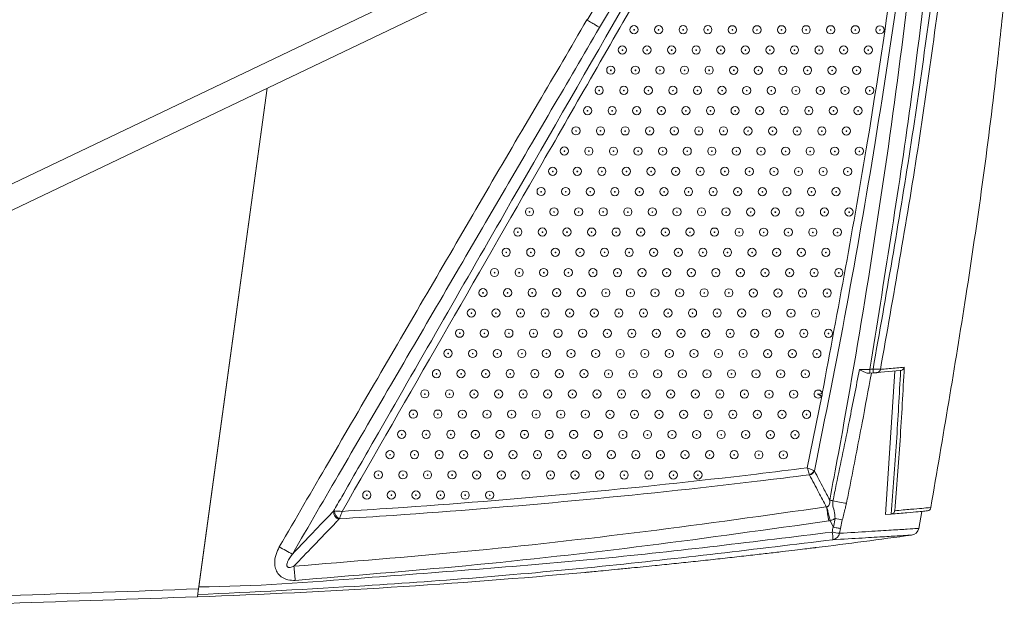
# Model space of a CAD drawing. Header units: millimetres. Extents: x 51 to 855, y 189 to 499.
# Tile 15 of 17: x 729 to 849, y 194 to 267. Entities that reach past the tile are written whole.
import ezdxf

# ---------------------------------------------------------------- set-up
doc = ezdxf.new("R2010")
doc.units = ezdxf.units.MM
doc.header["$LTSCALE"] = 3

msp = doc.modelspace()

# ---------------------------------------------------------------- linework, layer by layer
at = {"color": 7, "linetype": 'Continuous', "lineweight": 15}
for p, q in [((658.52, 213.96), (792.24, 277.91)), ((798.42, 267.3), (805.11, 278.5)), ((806.61, 277.55), (799.93, 266.39)), ((794.33, 275.69), (658.52, 210.74)), ((751, 197.88), (759.37, 258.97)), ((832.89, 224.68), (833.3, 224.71)), ((832.89, 224.19), (832.87, 224.19)), ((833.3, 224.23), (832.89, 224.19)), ((836.62, 224.52), (833.76, 224.27)), ((834.81, 206.95), (835.96, 224.46)), ((836.66, 224.52), (836.62, 224.52)), ((825.27, 212.65), (827.04, 221.39)), ((825.55, 211.78), (825.54, 211.8)), ((826.15, 212.27), (826.08, 212.31)), ((827.6, 207.89), (827.64, 207.89)), ((834.81, 206.95), (835.48, 207.01)), ((835.48, 207.01), (835.5, 207.01)), ((838.88, 205.26), (839.25, 207.32)), ((828.06, 206.23), (828.06, 206.21)), ((828.06, 206.21), (828.44, 205.44)), ((828.47, 205.41), (828.68, 206.47)), ((829.55, 206.29), (829.34, 205.25)), ((829.34, 205.25), (829.22, 204.67))]:
    msp.add_line(p, q, dxfattribs=at)
at = {"color": 7, "linetype": 'Continuous', "lineweight": 15, "flags": 128}
msp.add_lwpolyline([(759.37, 258.97), (755.83, 233.14), (751.03, 198.14)], dxfattribs=at)
at = {"color": 7, "linetype": 'Continuous', "lineweight": 15}
for centre, radius in [((804.14, 266.12), 0.5), ((804.15, 266.1), 0.0417), ((807.14, 266.12), 0.5), ((807.14, 266.1), 0.0417), ((810.14, 266.12), 0.5), ((810.14, 266.1), 0.0417), ((813.14, 266.12), 0.5), ((813.14, 266.1), 0.0417), ((816.14, 266.11), 0.5), ((816.14, 266.1), 0.0417), ((819.14, 266.11), 0.5), ((819.14, 266.09), 0.0417), ((822.14, 266.11), 0.5), ((822.14, 266.09), 0.0417), ((825.14, 266.11), 0.5), ((825.14, 266.09), 0.0417), ((828.14, 266.11), 0.5), ((828.14, 266.09), 0.0417), ((831.14, 266.11), 0.5), ((831.14, 266.09), 0.0417), ((834.14, 266.1), 0.5), ((834.14, 266.09), 0.0417), ((802.72, 263.65), 0.5), ((802.73, 263.63), 0.0417), ((805.72, 263.65), 0.5), ((805.73, 263.63), 0.0417), ((808.72, 263.65), 0.5), ((808.73, 263.63), 0.0417), ((811.72, 263.65), 0.5), ((811.73, 263.63), 0.0417), ((814.72, 263.65), 0.5), ((814.73, 263.63), 0.0417), ((817.72, 263.64), 0.5), ((817.72, 263.63), 0.0417), ((820.72, 263.64), 0.5), ((820.72, 263.62), 0.0417), ((823.72, 263.64), 0.5), ((823.72, 263.62), 0.0417), ((826.72, 263.64), 0.5), ((826.72, 263.62), 0.0417), ((829.72, 263.64), 0.5), ((829.72, 263.62), 0.0417), ((832.72, 263.64), 0.5), ((832.72, 263.62), 0.0417), ((801.3, 261.18), 0.5), ((801.31, 261.16), 0.0417), ((804.3, 261.18), 0.5), ((804.31, 261.16), 0.0417), ((807.3, 261.18), 0.5), ((807.31, 261.16), 0.0417), ((810.3, 261.18), 0.5), ((810.31, 261.16), 0.0417), ((813.3, 261.18), 0.5), ((813.31, 261.16), 0.0417), ((816.3, 261.17), 0.5), ((816.31, 261.16), 0.0417), ((819.3, 261.17), 0.5), ((819.31, 261.15), 0.0417), ((822.3, 261.17), 0.5), ((822.31, 261.15), 0.0417), ((825.3, 261.17), 0.5), ((825.31, 261.15), 0.0417), ((828.3, 261.17), 0.5), ((828.31, 261.15), 0.0417), ((831.3, 261.17), 0.5), ((831.3, 261.15), 0.0417), ((799.89, 258.71), 0.5), ((799.89, 258.7), 0.0417), ((802.89, 258.71), 0.5), ((802.89, 258.69), 0.0417), ((805.88, 258.71), 0.5), ((805.89, 258.69), 0.0417), ((808.88, 258.71), 0.5), ((808.89, 258.69), 0.0417), ((811.88, 258.71), 0.5), ((811.89, 258.69), 0.0417), ((814.88, 258.71), 0.5), ((814.89, 258.69), 0.0417), ((817.88, 258.7), 0.5), ((817.89, 258.69), 0.0417), ((820.88, 258.7), 0.5), ((820.89, 258.68), 0.0417), ((823.88, 258.7), 0.5), ((823.89, 258.68), 0.0417), ((826.88, 258.7), 0.5), ((826.89, 258.68), 0.0417), ((829.88, 258.7), 0.5), ((829.89, 258.68), 0.0417), ((832.88, 258.7), 0.5), ((832.89, 258.68), 0.0417), ((798.47, 256.24), 0.5), ((798.47, 256.23), 0.0417), ((801.47, 256.24), 0.5), ((801.47, 256.22), 0.0417), ((804.47, 256.24), 0.5), ((804.47, 256.22), 0.0417), ((807.47, 256.24), 0.5), ((807.47, 256.22), 0.0417), ((810.47, 256.24), 0.5), ((810.47, 256.22), 0.0417), ((813.47, 256.24), 0.5), ((813.47, 256.22), 0.0417), ((816.47, 256.23), 0.5), ((816.47, 256.22), 0.0417), ((819.46, 256.23), 0.5), ((819.47, 256.21), 0.0417), ((822.46, 256.23), 0.5), ((822.47, 256.21), 0.0417), ((825.46, 256.23), 0.5), ((825.47, 256.21), 0.0417), ((828.46, 256.23), 0.5), ((828.47, 256.21), 0.0417), ((831.46, 256.23), 0.5), ((831.47, 256.21), 0.0417), ((797.05, 253.78), 0.5), ((797.06, 253.76), 0.0417), ((800.05, 253.77), 0.5), ((800.05, 253.76), 0.0417), ((803.05, 253.77), 0.5), ((803.05, 253.75), 0.0417), ((806.05, 253.77), 0.5), ((806.05, 253.75), 0.0417), ((809.05, 253.77), 0.5), ((809.05, 253.75), 0.0417), ((812.05, 253.77), 0.5), ((812.05, 253.75), 0.0417), ((815.05, 253.77), 0.5), ((815.05, 253.75), 0.0417), ((818.05, 253.76), 0.5), ((818.05, 253.75), 0.0417), ((821.05, 253.76), 0.5), ((821.05, 253.74), 0.0417), ((824.05, 253.76), 0.5), ((824.05, 253.74), 0.0417), ((827.05, 253.76), 0.5), ((827.05, 253.74), 0.0417), ((830.04, 253.76), 0.5), ((830.05, 253.74), 0.0417), ((795.63, 251.31), 0.5), ((795.64, 251.29), 0.0417), ((798.63, 251.3), 0.5), ((798.64, 251.29), 0.0417), ((801.63, 251.3), 0.5), ((801.64, 251.28), 0.0417), ((804.63, 251.3), 0.5), ((804.64, 251.28), 0.0417), ((807.63, 251.3), 0.5), ((807.64, 251.28), 0.0417), ((810.63, 251.3), 0.5), ((810.64, 251.28), 0.0417), ((813.63, 251.3), 0.5), ((813.63, 251.28), 0.0417), ((816.63, 251.29), 0.5), ((816.63, 251.28), 0.0417), ((819.63, 251.29), 0.5), ((819.63, 251.27), 0.0417), ((822.63, 251.29), 0.5), ((822.63, 251.27), 0.0417), ((825.63, 251.29), 0.5), ((825.63, 251.27), 0.0417), ((828.63, 251.29), 0.5), ((828.63, 251.27), 0.0417), ((831.63, 251.29), 0.5), ((831.63, 251.27), 0.0417), ((794.21, 248.84), 0.5), ((794.22, 248.82), 0.0417), ((797.21, 248.84), 0.5), ((797.22, 248.82), 0.0417), ((800.21, 248.83), 0.5), ((800.22, 248.82), 0.0417), ((803.21, 248.83), 0.5), ((803.22, 248.81), 0.0417), ((806.21, 248.83), 0.5), ((806.22, 248.81), 0.0417), ((809.21, 248.83), 0.5), ((809.22, 248.81), 0.0417), ((812.21, 248.83), 0.5), ((812.22, 248.81), 0.0417), ((815.21, 248.83), 0.5), ((815.22, 248.81), 0.0417), ((818.21, 248.82), 0.5), ((818.22, 248.81), 0.0417), ((821.21, 248.82), 0.5), ((821.22, 248.8), 0.0417), ((824.21, 248.82), 0.5), ((824.21, 248.8), 0.0417), ((827.21, 248.82), 0.5), ((827.21, 248.8), 0.0417), ((830.21, 248.82), 0.5), ((830.21, 248.8), 0.0417), ((792.8, 246.37), 0.5), ((792.8, 246.35), 0.0417), ((795.8, 246.37), 0.5), ((795.8, 246.35), 0.0417), ((798.8, 246.36), 0.5), ((798.8, 246.35), 0.0417), ((801.79, 246.36), 0.5), ((801.8, 246.34), 0.0417), ((804.79, 246.36), 0.5), ((804.8, 246.34), 0.0417), ((807.79, 246.36), 0.5), ((807.8, 246.34), 0.0417), ((810.79, 246.36), 0.5), ((810.8, 246.34), 0.0417), ((813.79, 246.36), 0.5), ((813.8, 246.34), 0.0417), ((816.79, 246.35), 0.5), ((816.8, 246.34), 0.0417), ((819.79, 246.35), 0.5), ((819.8, 246.33), 0.0417), ((822.79, 246.35), 0.5), ((822.8, 246.33), 0.0417), ((825.79, 246.35), 0.5), ((825.8, 246.33), 0.0417), ((828.79, 246.35), 0.5), ((828.8, 246.33), 0.0417), ((791.38, 243.9), 0.5), ((791.38, 243.88), 0.0417), ((794.38, 243.9), 0.5), ((794.38, 243.88), 0.0417), ((797.38, 243.9), 0.5), ((797.38, 243.88), 0.0417), ((800.38, 243.89), 0.5), ((800.38, 243.88), 0.0417), ((803.38, 243.89), 0.5), ((803.38, 243.87), 0.0417), ((806.38, 243.89), 0.5), ((806.38, 243.87), 0.0417), ((809.38, 243.89), 0.5), ((809.38, 243.87), 0.0417), ((812.37, 243.89), 0.5), ((812.38, 243.87), 0.0417), ((815.37, 243.89), 0.5), ((815.38, 243.87), 0.0417), ((818.37, 243.88), 0.5), ((818.38, 243.87), 0.0417), ((821.37, 243.88), 0.5), ((821.38, 243.86), 0.0417), ((824.37, 243.88), 0.5), ((824.38, 243.86), 0.0417), ((827.37, 243.88), 0.5), ((827.38, 243.86), 0.0417), ((830.37, 243.88), 0.5), ((830.38, 243.86), 0.0417), ((789.96, 241.43), 0.5), ((792.96, 241.43), 0.5), ((795.96, 241.43), 0.5), ((798.96, 241.42), 0.5), ((801.96, 241.42), 0.5), ((804.96, 241.42), 0.5), ((807.96, 241.42), 0.5), ((810.96, 241.42), 0.5), ((813.96, 241.42), 0.5), ((816.96, 241.41), 0.5), ((819.96, 241.41), 0.5), ((822.96, 241.41), 0.5), ((825.95, 241.41), 0.5), ((828.95, 241.41), 0.5), ((789.97, 241.41), 0.0417), ((792.97, 241.41), 0.0417), ((795.96, 241.41), 0.0417), ((798.96, 241.41), 0.0417), ((801.96, 241.4), 0.0417), ((804.96, 241.4), 0.0417), ((807.96, 241.4), 0.0417), ((810.96, 241.4), 0.0417), ((813.96, 241.4), 0.0417), ((816.96, 241.4), 0.0417), ((819.96, 241.39), 0.0417), ((822.96, 241.39), 0.0417), ((825.96, 241.39), 0.0417), ((828.96, 241.39), 0.0417), ((788.54, 238.96), 0.5), ((791.54, 238.96), 0.5), ((794.54, 238.96), 0.5), ((797.54, 238.96), 0.5), ((800.54, 238.95), 0.5), ((803.54, 238.95), 0.5), ((806.54, 238.95), 0.5), ((809.54, 238.95), 0.5), ((812.54, 238.95), 0.5), ((815.54, 238.95), 0.5), ((818.54, 238.94), 0.5), ((821.54, 238.94), 0.5), ((824.54, 238.94), 0.5), ((827.54, 238.94), 0.5), ((788.55, 238.94), 0.0417), ((791.55, 238.94), 0.0417), ((794.55, 238.94), 0.0417), ((797.55, 238.94), 0.0417), ((800.55, 238.94), 0.0417), ((803.55, 238.93), 0.0417), ((806.55, 238.93), 0.0417), ((809.54, 238.93), 0.0417), ((812.54, 238.93), 0.0417), ((815.54, 238.93), 0.0417), ((818.54, 238.93), 0.0417), ((821.54, 238.92), 0.0417), ((824.54, 238.92), 0.0417), ((827.54, 238.92), 0.0417), ((787.12, 236.49), 0.5), ((790.12, 236.49), 0.5), ((793.12, 236.49), 0.5), ((796.12, 236.49), 0.5), ((799.12, 236.48), 0.5), ((802.12, 236.48), 0.5), ((805.12, 236.48), 0.5), ((808.12, 236.48), 0.5), ((811.12, 236.48), 0.5), ((814.12, 236.48), 0.5), ((817.12, 236.48), 0.5), ((820.12, 236.47), 0.5), ((823.12, 236.47), 0.5), ((826.12, 236.47), 0.5), ((829.12, 236.47), 0.5), ((787.13, 236.47), 0.0417), ((790.13, 236.47), 0.0417), ((793.13, 236.47), 0.0417), ((796.13, 236.47), 0.0417), ((799.13, 236.47), 0.0417), ((802.13, 236.46), 0.0417), ((805.13, 236.46), 0.0417), ((808.13, 236.46), 0.0417), ((811.13, 236.46), 0.0417), ((814.13, 236.46), 0.0417), ((817.13, 236.46), 0.0417), ((820.12, 236.45), 0.0417), ((823.12, 236.45), 0.0417), ((826.12, 236.45), 0.0417), ((829.12, 236.45), 0.0417), ((785.71, 234.02), 0.5), ((788.71, 234.02), 0.5), ((791.71, 234.02), 0.5), ((794.71, 234.02), 0.5), ((797.7, 234.02), 0.5), ((800.7, 234.01), 0.5), ((803.7, 234.01), 0.5), ((806.7, 234.01), 0.5), ((809.7, 234.01), 0.5), ((812.7, 234.01), 0.5), ((815.7, 234.01), 0.5), ((818.7, 234), 0.5), ((821.7, 234), 0.5), ((824.7, 234), 0.5), ((827.7, 234), 0.5), ((785.71, 234), 0.0417), ((788.71, 234), 0.0417), ((791.71, 234), 0.0417), ((794.71, 234), 0.0417), ((797.71, 234), 0.0417), ((800.71, 234), 0.0417), ((803.71, 233.99), 0.0417), ((806.71, 233.99), 0.0417), ((809.71, 233.99), 0.0417), ((812.71, 233.99), 0.0417), ((815.71, 233.99), 0.0417), ((818.71, 233.99), 0.0417), ((821.71, 233.98), 0.0417), ((824.71, 233.98), 0.0417), ((827.71, 233.98), 0.0417), ((784.29, 231.55), 0.5), ((787.29, 231.55), 0.5), ((790.29, 231.55), 0.5), ((793.29, 231.55), 0.5), ((796.29, 231.55), 0.5), ((799.29, 231.55), 0.5), ((802.29, 231.54), 0.5), ((805.29, 231.54), 0.5), ((808.28, 231.54), 0.5), ((811.28, 231.54), 0.5), ((814.28, 231.54), 0.5), ((817.28, 231.54), 0.5), ((820.28, 231.53), 0.5), ((823.28, 231.53), 0.5), ((826.28, 231.53), 0.5), ((784.29, 231.53), 0.0417), ((787.29, 231.53), 0.0417), ((790.29, 231.53), 0.0417), ((793.29, 231.53), 0.0417), ((796.29, 231.53), 0.0417), ((799.29, 231.53), 0.0417), ((802.29, 231.52), 0.0417), ((805.29, 231.52), 0.0417), ((808.29, 231.52), 0.0417), ((811.29, 231.52), 0.0417), ((814.29, 231.52), 0.0417), ((817.29, 231.52), 0.0417), ((820.29, 231.51), 0.0417), ((823.29, 231.51), 0.0417), ((826.29, 231.51), 0.0417), ((782.87, 229.08), 0.5), ((785.87, 229.08), 0.5), ((788.87, 229.08), 0.5), ((791.87, 229.08), 0.5), ((794.87, 229.08), 0.5), ((797.87, 229.08), 0.5), ((800.87, 229.07), 0.5), ((803.87, 229.07), 0.5), ((806.87, 229.07), 0.5), ((809.87, 229.07), 0.5), ((812.87, 229.07), 0.5), ((815.87, 229.07), 0.5), ((818.87, 229.06), 0.5), ((821.86, 229.06), 0.5), ((824.86, 229.06), 0.5), ((827.86, 229.06), 0.5), ((782.88, 229.07), 0.0417), ((785.88, 229.06), 0.0417), ((788.88, 229.06), 0.0417), ((791.87, 229.06), 0.0417), ((794.87, 229.06), 0.0417), ((797.87, 229.06), 0.0417), ((800.87, 229.06), 0.0417), ((803.87, 229.05), 0.0417), ((806.87, 229.05), 0.0417), ((809.87, 229.05), 0.0417), ((812.87, 229.05), 0.0417), ((815.87, 229.05), 0.0417), ((818.87, 229.05), 0.0417), ((821.87, 229.04), 0.0417), ((824.87, 229.04), 0.0417), ((827.87, 229.04), 0.0417), ((781.45, 226.62), 0.5), ((784.45, 226.61), 0.5), ((787.45, 226.61), 0.5), ((790.45, 226.61), 0.5), ((793.45, 226.61), 0.5), ((796.45, 226.61), 0.5), ((799.45, 226.61), 0.5), ((802.45, 226.6), 0.5), ((805.45, 226.6), 0.5), ((808.45, 226.6), 0.5), ((811.45, 226.6), 0.5), ((814.45, 226.6), 0.5), ((817.45, 226.6), 0.5), ((820.45, 226.59), 0.5), ((823.45, 226.59), 0.5), ((826.45, 226.59), 0.5), ((781.46, 226.6), 0.0417), ((784.46, 226.59), 0.0417), ((787.46, 226.59), 0.0417), ((790.46, 226.59), 0.0417), ((793.46, 226.59), 0.0417), ((796.46, 226.59), 0.0417), ((799.46, 226.59), 0.0417), ((802.45, 226.58), 0.0417), ((805.45, 226.58), 0.0417), ((808.45, 226.58), 0.0417), ((811.45, 226.58), 0.0417), ((814.45, 226.58), 0.0417), ((817.45, 226.58), 0.0417), ((820.45, 226.57), 0.0417), ((823.45, 226.57), 0.0417), ((826.45, 226.57), 0.0417), ((780.03, 224.15), 0.5), ((780.04, 224.13), 0.0417), ((783.03, 224.14), 0.5), ((783.04, 224.13), 0.0417), ((786.03, 224.14), 0.5), ((786.04, 224.12), 0.0417), ((789.03, 224.14), 0.5), ((789.04, 224.12), 0.0417), ((792.03, 224.14), 0.5), ((792.04, 224.12), 0.0417), ((795.03, 224.14), 0.5), ((795.04, 224.12), 0.0417), ((798.03, 224.14), 0.5), ((798.04, 224.12), 0.0417), ((801.03, 224.13), 0.5), ((801.04, 224.12), 0.0417), ((804.03, 224.13), 0.5), ((804.04, 224.11), 0.0417), ((807.03, 224.13), 0.5), ((807.04, 224.11), 0.0417), ((810.03, 224.13), 0.5), ((810.04, 224.11), 0.0417), ((813.03, 224.13), 0.5), ((813.04, 224.11), 0.0417), ((816.03, 224.13), 0.5), ((816.03, 224.11), 0.0417), ((819.03, 224.12), 0.5), ((819.03, 224.11), 0.0417), ((822.03, 224.12), 0.5), ((822.03, 224.1), 0.0417), ((825.03, 224.12), 0.5), ((825.03, 224.1), 0.0417), ((778.62, 221.68), 0.5), ((778.62, 221.66), 0.0417), ((781.62, 221.68), 0.5), ((781.62, 221.66), 0.0417), ((784.62, 221.67), 0.5), ((784.62, 221.65), 0.0417), ((787.62, 221.67), 0.5), ((787.62, 221.65), 0.0417), ((790.61, 221.67), 0.5), ((790.62, 221.65), 0.0417), ((793.61, 221.67), 0.5), ((793.62, 221.65), 0.0417), ((796.61, 221.67), 0.5), ((796.62, 221.65), 0.0417), ((799.61, 221.67), 0.5), ((799.62, 221.65), 0.0417), ((802.61, 221.66), 0.5), ((802.62, 221.64), 0.0417), ((805.61, 221.66), 0.5), ((805.62, 221.64), 0.0417), ((808.61, 221.66), 0.5), ((808.62, 221.64), 0.0417), ((811.61, 221.66), 0.5), ((811.62, 221.64), 0.0417), ((814.61, 221.66), 0.5), ((814.62, 221.64), 0.0417), ((817.61, 221.66), 0.5), ((817.62, 221.64), 0.0417), ((820.61, 221.65), 0.5), ((820.62, 221.63), 0.0417), ((823.61, 221.65), 0.5), ((823.62, 221.63), 0.0417), ((777.2, 219.21), 0.5), ((777.2, 219.19), 0.0417), ((780.2, 219.21), 0.5), ((780.2, 219.19), 0.0417), ((783.2, 219.2), 0.5), ((783.2, 219.19), 0.0417), ((786.2, 219.2), 0.5), ((786.2, 219.18), 0.0417), ((789.2, 219.2), 0.5), ((789.2, 219.18), 0.0417), ((792.2, 219.2), 0.5), ((792.2, 219.18), 0.0417), ((795.2, 219.2), 0.5), ((795.2, 219.18), 0.0417), ((798.2, 219.2), 0.5), ((798.2, 219.18), 0.0417), ((801.2, 219.19), 0.5), ((801.2, 219.18), 0.0417), ((804.19, 219.19), 0.5), ((804.2, 219.17), 0.0417), ((807.19, 219.19), 0.5), ((807.2, 219.17), 0.0417), ((810.19, 219.19), 0.5), ((810.2, 219.17), 0.0417), ((813.19, 219.19), 0.5), ((813.2, 219.17), 0.0417), ((816.19, 219.19), 0.5), ((816.2, 219.17), 0.0417), ((819.19, 219.18), 0.5), ((819.2, 219.17), 0.0417), ((822.19, 219.18), 0.5), ((822.2, 219.16), 0.0417), ((825.19, 219.18), 0.5), ((825.2, 219.16), 0.0417), ((775.78, 216.74), 0.5), ((775.79, 216.72), 0.0417), ((778.78, 216.74), 0.5), ((778.79, 216.72), 0.0417), ((781.78, 216.74), 0.5), ((781.79, 216.72), 0.0417), ((784.78, 216.73), 0.5), ((784.79, 216.71), 0.0417), ((787.78, 216.73), 0.5), ((787.78, 216.71), 0.0417), ((790.78, 216.73), 0.5), ((790.78, 216.71), 0.0417), ((793.78, 216.73), 0.5), ((793.78, 216.71), 0.0417), ((796.78, 216.73), 0.5), ((796.78, 216.71), 0.0417), ((799.78, 216.73), 0.5), ((799.78, 216.71), 0.0417), ((802.78, 216.72), 0.5), ((802.78, 216.7), 0.0417), ((805.78, 216.72), 0.5), ((805.78, 216.7), 0.0417), ((808.78, 216.72), 0.5), ((808.78, 216.7), 0.0417), ((811.78, 216.72), 0.5), ((811.78, 216.7), 0.0417), ((814.77, 216.72), 0.5), ((814.78, 216.7), 0.0417), ((817.77, 216.72), 0.5), ((817.78, 216.7), 0.0417), ((820.77, 216.71), 0.5), ((820.78, 216.69), 0.0417), ((823.77, 216.71), 0.5), ((823.78, 216.69), 0.0417), ((774.36, 214.27), 0.5), ((774.37, 214.25), 0.0417), ((777.36, 214.27), 0.5), ((777.37, 214.25), 0.0417), ((780.36, 214.27), 0.5), ((780.37, 214.25), 0.0417), ((783.36, 214.26), 0.5), ((783.37, 214.25), 0.0417), ((786.36, 214.26), 0.5), ((786.37, 214.24), 0.0417), ((789.36, 214.26), 0.5), ((789.37, 214.24), 0.0417), ((792.36, 214.26), 0.5), ((792.37, 214.24), 0.0417), ((795.36, 214.26), 0.5), ((795.37, 214.24), 0.0417), ((798.36, 214.26), 0.5), ((798.36, 214.24), 0.0417), ((801.36, 214.25), 0.5), ((801.36, 214.24), 0.0417), ((804.36, 214.25), 0.5), ((804.36, 214.23), 0.0417), ((807.36, 214.25), 0.5), ((807.36, 214.23), 0.0417), ((810.36, 214.25), 0.5), ((810.36, 214.23), 0.0417), ((813.36, 214.25), 0.5), ((813.36, 214.23), 0.0417), ((816.36, 214.25), 0.5), ((816.36, 214.23), 0.0417), ((819.36, 214.24), 0.5), ((819.36, 214.23), 0.0417), ((822.36, 214.24), 0.5), ((822.36, 214.22), 0.0417), ((772.94, 211.8), 0.5), ((772.95, 211.78), 0.0417), ((775.94, 211.8), 0.5), ((775.95, 211.78), 0.0417), ((778.94, 211.8), 0.5), ((778.95, 211.78), 0.0417), ((781.94, 211.8), 0.5), ((781.95, 211.78), 0.0417), ((784.94, 211.79), 0.5), ((784.95, 211.77), 0.0417), ((787.94, 211.79), 0.5), ((787.95, 211.77), 0.0417), ((790.94, 211.79), 0.5), ((790.95, 211.77), 0.0417), ((793.94, 211.79), 0.5), ((793.95, 211.77), 0.0417), ((796.94, 211.79), 0.5), ((796.95, 211.77), 0.0417), ((799.94, 211.79), 0.5), ((799.95, 211.77), 0.0417), ((802.94, 211.78), 0.5), ((802.95, 211.76), 0.0417), ((805.94, 211.78), 0.5), ((805.95, 211.76), 0.0417), ((808.94, 211.78), 0.5), ((808.94, 211.76), 0.0417), ((811.94, 211.78), 0.5), ((811.94, 211.76), 0.0417), ((771.53, 209.33), 0.5), ((771.53, 209.31), 0.0417), ((774.53, 209.33), 0.5), ((774.53, 209.31), 0.0417), ((777.53, 209.33), 0.5), ((777.53, 209.31), 0.0417), ((780.53, 209.33), 0.5), ((780.53, 209.31), 0.0417), ((783.53, 209.32), 0.5), ((783.53, 209.31), 0.0417), ((786.52, 209.32), 0.5), ((786.53, 209.3), 0.0417)]:
    msp.add_circle(centre, radius, dxfattribs=at)
for centre, radius, start, end in [((831.27, 224.42), 1.64, 352.0735, 9.1231), ((831.68, 224.45), 1.64, 352.1132, 9.1082), ((833.72, 224.75), 0.49, 275.4957, 350.7277), ((826.61, 221.65), 0.499, 9.1896, 328.5278), ((826.61, 221.63), 0.0417, 9.1801, 328.5179), ((826.06, 225.68), 4.08, 278.3889, 284.7979), ((825.21, 212.7), 0.953, 289.7843, 335.651), ((825.34, 212.64), 0.884, 283.4381, 335.1263), ((793.72, 201.31), 34.52, 8.1019, 10.9792), ((835.15, 242.62), 34.64, 258.1051, 258.767), ((834.57, 236.08), 28.12, 257.3364, 260.7613), ((768.36, 207.25), 0.89, 172.2313, 255.6075), ((768.69, 207.41), 1.1, 181.0658, 242.6477), ((839.87, 207.9), 0.5, 278.6391, 349.8281), ((836.73, 244.97), 39.34, 258.2, 259.495), ((721.1, 1049.31), 852.91, 277.08835, 277.87816), ((822.18, 203.79), 6.22, 0.7773, 9.5438), ((830.62, 215.55), 10.97, 257.8664, 262.6761), ((828.26, 204.85), 0.98, 278.2945, 349.5613), ((837.91, 205.45), 1, 273.538, 349.2433), ((780.71, 236.57), 38.99, 239.393, 242.066), ((731.14, 196.82), 31.73, 3.8068, 6.9458), ((721.1, 1049.31), 852.91, 272.00002, 275.18171)]:
    msp.add_arc(centre, radius, start, end, dxfattribs=at)
for points, knots in [([(767.47, 207.37), (767.81, 207.95), (769.46, 210.84), (776.43, 222.97), (792.46, 250.9), (807.18, 276.51), (816.58, 292.89)], [0, 0, 0, 0, 0.020262, 0.101308, 0.425493, 1, 1, 1, 1]), ([(817.41, 292.46), (813.46, 285.58), (805.29, 271.37), (789, 243), (776.65, 221.5), (768.52, 207.34)], [0, 0, 0, 0, 0.242358, 0.500957, 1, 1, 1, 1]), ([(839.17, 292.33), (838.4, 286.15), (836.74, 272.79), (833.69, 252.77), (830.16, 232.25), (827.48, 218.93), (826.15, 212.27)], [0, 0, 0, 0, 0.230268, 0.497641, 0.748762, 1, 1, 1, 1]), ([(827.1, 221.73), (829.02, 231.99), (832.26, 249.34), (835.81, 272.96), (837.48, 286.3), (838.25, 292.47)], [0, 0, 0, 0, 0.43687, 0.739428, 1, 1, 1, 1]), ([(828.01, 208.72), (828.37, 210.62), (830.05, 219.61), (832.8, 235.76), (836.02, 257.21), (837.75, 271.57), (838.62, 278.74)], [0, 0, 0, 0, 0.081461, 0.38759, 0.69387, 1, 1, 1, 1]), ([(840.56, 278.5), (839.7, 271.31), (837.54, 253.31), (834.63, 235.42), (832.89, 224.68)], [0, 0, 0, 0, 0.399539, 1, 1, 1, 1]), ([(833.3, 224.71), (834.87, 233.64), (838.03, 251.51), (840.41, 269.5), (841.6, 278.5)], [0, 0, 0, 0, 0.499791, 1, 1, 1, 1]), ([(842.51, 278.4), (841.32, 269.42), (838.94, 251.45), (835.78, 233.6), (834.2, 224.67)], [0, 0, 0, 0, 0.499793, 1, 1, 1, 1]), ([(840.35, 207.81), (841.82, 216.41), (844.83, 234.05), (847.74, 254.83), (849, 267.01), (849.32, 270.07)], [0, 0, 0, 0, 0.41581, 0.853546, 1, 1, 1, 1]), ([(760.86, 203.01), (762.86, 206.45), (769.12, 217.21), (779.67, 235.27), (790.13, 253.3), (796.45, 263.95), (798.39, 267.34), (798.39, 267.34)], [0, 0, 0, 0, 0.160132, 0.501349, 0.842589, 0.999999, 1, 1, 1, 1]), ([(798.39, 267.34), (798.39, 267.33), (798.4, 267.31), (798.42, 267.3), (798.42, 267.3)], [0, 0, 0, 0, 0.579934, 1, 1, 1, 1]), ([(798.42, 267.3), (798.61, 267.19), (799, 266.96), (799.48, 266.67), (799.78, 266.48), (799.9, 266.41), (799.93, 266.39), (799.93, 266.39)], [0, 0, 0, 0, 0.270134, 0.540264, 0.810436, 0.982327, 1, 1, 1, 1]), ([(799.93, 266.39), (797.97, 263.03), (791.73, 252.37), (781.23, 234.38), (770.7, 216.31), (764.45, 205.56), (762.45, 202.12)], [0, 0, 0, 0, 0.156755, 0.498243, 0.839731, 1, 1, 1, 1]), ([(831.65, 224.65), (831.83, 224.65), (832.18, 224.66), (832.62, 224.67), (832.85, 224.67), (832.89, 224.68)], [0, 0, 0, 0, 0.45257, 0.914461, 1, 1, 1, 1]), ([(833.3, 224.71), (833.41, 224.71), (833.64, 224.7), (833.93, 224.68), (834.12, 224.68), (834.18, 224.68), (834.2, 224.67)], [0, 0, 0, 0, 0.272472, 0.547182, 0.81819, 1, 1, 1, 1]), ([(834.2, 224.67), (834.28, 224.68), (834.65, 224.71), (835.67, 224.8), (836.52, 224.88), (837.11, 224.93)], [0, 0, 0, 0, 0.0700557, 0.3502831, 1, 1, 1, 1]), ([(837.11, 224.93), (836.95, 221.95), (836.64, 216.12), (836.19, 210.28), (835.96, 207.42)], [0, 0, 0, 0, 0.510521, 1, 1, 1, 1]), ([(837.11, 224.93), (837.11, 224.93), (837.1, 224.89), (837.06, 224.79), (836.96, 224.67), (836.83, 224.56), (836.72, 224.54), (836.66, 224.52)], [0, 0, 0, 0, 0.0072857, 0.2252675, 0.4987495, 0.7489353, 1, 1, 1, 1]), ([(828.41, 208.64), (828.54, 209.3), (829.23, 212.56), (830.32, 217.89), (831.24, 222.57), (831.65, 224.65)], [0, 0, 0, 0, 0.122395, 0.611984, 1, 1, 1, 1]), ([(833.1, 224.21), (832.73, 222.19), (831.87, 217.54), (830.84, 212.25), (830.19, 208.98), (830.06, 208.33)], [0, 0, 0, 0, 0.381128, 0.876226, 1, 1, 1, 1]), ([(832.87, 224.19), (832.81, 224.19), (832.68, 224.19), (832.44, 224.26), (832.15, 224.37), (831.88, 224.51), (831.72, 224.6), (831.65, 224.64), (831.65, 224.65)], [0, 0, 0, 0, 0.175728, 0.369184, 0.580427, 0.810384, 0.993687, 1, 1, 1, 1]), ([(833.76, 224.27), (833.75, 224.27), (833.73, 224.26), (833.63, 224.25), (833.48, 224.24), (833.36, 224.23), (833.3, 224.23)], [0, 0, 0, 0, 0.179616, 0.448987, 0.724608, 1, 1, 1, 1]), ([(835.5, 207.01), (835.73, 209.94), (836.19, 215.78), (836.51, 221.61), (836.66, 224.52), (836.66, 224.52)], [0, 0, 0, 0, 0.501617, 0.999916, 1, 1, 1, 1]), ([(826.66, 221.64), (826.66, 221.64), (826.66, 221.63), (826.66, 221.62), (826.65, 221.61), (826.65, 221.61)], [0, 0, 0, 0, 0.115725, 0.600373, 1, 1, 1, 1]), ([(827.04, 221.39), (827.02, 221.4), (826.98, 221.42), (826.89, 221.47), (826.77, 221.54), (826.69, 221.58), (826.65, 221.61)], [0, 0, 0, 0, 0.250004, 0.500001, 0.749993, 1, 1, 1, 1]), ([(827.1, 221.73), (827.11, 221.67), (827.12, 221.55), (827.06, 221.44), (827.04, 221.39)], [0, 0, 0, 0, 0.499747, 1, 1, 1, 1]), ([(768.52, 207.34), (770.57, 207.47), (780.04, 208.07), (796.9, 209.45), (813.76, 211.23), (823.2, 212.4), (825.27, 212.65)], [0, 0, 0, 0, 0.107989, 0.499138, 0.890305, 1, 1, 1, 1]), ([(826.08, 212.31), (826.01, 212.34), (825.88, 212.4), (825.59, 212.52), (825.38, 212.61), (825.27, 212.65), (825.27, 212.65)], [0, 0, 0, 0, 0.33861, 0.656447, 0.993626, 1, 1, 1, 1]), ([(825.54, 211.8), (825.51, 211.88), (825.47, 212.02), (825.37, 212.32), (825.31, 212.54), (825.27, 212.65), (825.27, 212.65)], [0, 0, 0, 0, 0.338608, 0.656455, 0.993624, 1, 1, 1, 1]), ([(825.54, 211.8), (823.42, 211.54), (813.91, 210.36), (796.99, 208.57), (779.98, 207.18), (770.37, 206.57), (768.19, 206.44)], [0, 0, 0, 0, 0.111298, 0.49875, 0.886188, 1, 1, 1, 1]), ([(827.6, 207.89), (827.29, 208.49), (826.61, 209.78), (825.92, 211.08), (825.55, 211.78)], [0, 0, 0, 0, 0.4598474, 1, 1, 1, 1]), ([(826.15, 212.27), (826.52, 211.57), (827.14, 210.39), (827.76, 209.21), (828.01, 208.72)], [0, 0, 0, 0, 0.593616, 1, 1, 1, 1]), ([(762.64, 200.65), (769.57, 201.21), (783.9, 202.37), (805.56, 204.78), (820.26, 206.85), (827.6, 207.89)], [0, 0, 0, 0, 0.319105, 0.659552, 1, 1, 1, 1]), ([(827.64, 207.89), (827.67, 207.89), (827.72, 207.9), (827.8, 207.94), (827.89, 208.02), (827.98, 208.17), (828.03, 208.42), (828.02, 208.61), (828.01, 208.72)], [0, 0, 0, 0, 0.057389, 0.15019, 0.236995, 0.381681, 0.653155, 1, 1, 1, 1]), ([(828.06, 206.23), (828.01, 206.45), (827.91, 206.89), (827.77, 207.46), (827.68, 207.76), (827.65, 207.88), (827.64, 207.89)], [0, 0, 0, 0, 0.341057, 0.682109, 0.987103, 1, 1, 1, 1]), ([(828.68, 206.47), (828.64, 206.79), (828.57, 207.42), (828.39, 208.02), (828.37, 208.44), (828.4, 208.59), (828.41, 208.64)], [0, 0, 0, 0, 0.416064, 0.810563, 0.92423, 1, 1, 1, 1]), ([(830.06, 208.33), (830.01, 208.13), (829.92, 207.68), (829.73, 207.03), (829.61, 206.54), (829.55, 206.29)], [0, 0, 0, 0, 0.283968, 0.64224, 1, 1, 1, 1]), ([(762.45, 202.12), (763.18, 202.88), (764.72, 204.5), (766.4, 206.25), (767.35, 207.24), (767.47, 207.37)], [0, 0, 0, 0, 0.434634, 0.924343, 1, 1, 1, 1]), ([(767.47, 207.37), (767.49, 207.37), (767.52, 207.38), (767.57, 207.39), (767.6, 207.39)], [0, 0, 0, 0, 0.354964, 1, 1, 1, 1]), ([(768.52, 207.34), (768.52, 207.34), (768.5, 207.34), (768.35, 207.35), (768.12, 207.37), (767.82, 207.38), (767.68, 207.39), (767.6, 207.39)], [0, 0, 0, 0, 0.00601, 0.057924, 0.422512, 0.63649, 1, 1, 1, 1]), ([(768.52, 207.34), (768.52, 207.33), (768.52, 207.31), (768.46, 207.17), (768.38, 206.96), (768.27, 206.66), (768.22, 206.52), (768.19, 206.44)], [0, 0, 0, 0, 0.006005, 0.057889, 0.422518, 0.636481, 1, 1, 1, 1]), ([(839.92, 207.4), (839.92, 207.4), (840.01, 207.41), (839.69, 207.38), (838.91, 207.31), (837.54, 207.19), (836.17, 207.07), (835.48, 207.01)], [0, 0, 0, 0, 0.001392, 0.250237, 0.499083, 0.749542, 1, 1, 1, 1]), ([(835.96, 207.42), (835.96, 207.42), (835.95, 207.37), (835.91, 207.28), (835.81, 207.15), (835.67, 207.05), (835.56, 207.03), (835.5, 207.01)], [0, 0, 0, 0, 0.007207, 0.237223, 0.506351, 0.752747, 1, 1, 1, 1]), ([(768.14, 206.39), (768.01, 206.26), (766.96, 205.16), (765.13, 203.25), (763.42, 201.47), (762.64, 200.65)], [0, 0, 0, 0, 0.069194, 0.570773, 1, 1, 1, 1]), ([(827.89, 206.18), (820.53, 205.14), (805.81, 203.06), (784.1, 200.65), (769.74, 199.49), (762.8, 198.92)], [0, 0, 0, 0, 0.340433, 0.680878, 1, 1, 1, 1]), ([(768.19, 206.44), (768.18, 206.43), (768.16, 206.41), (768.14, 206.39), (768.14, 206.39)], [0, 0, 0, 0, 0.649559, 1, 1, 1, 1]), ([(828.06, 206.21), (828.06, 206.21), (828.01, 206.2), (827.95, 206.19), (827.89, 206.18)], [0, 0, 0, 0, 0.00035, 1, 1, 1, 1]), ([(828.68, 206.47), (828.54, 206.4), (828.34, 206.3), (828.12, 206.25), (828.06, 206.23)], [0, 0, 0, 0, 0.694651, 1, 1, 1, 1]), ([(828.32, 204.82), (828.35, 205.03), (828.39, 205.24), (828.44, 205.44), (828.44, 205.44)], [0, 0, 0, 0, 0.999902, 1, 1, 1, 1]), ([(828.44, 205.44), (828.44, 205.44), (828.45, 205.43), (828.46, 205.42), (828.46, 205.41), (828.47, 205.41)], [0, 0, 0, 0, 0.382821, 0.769254, 1, 1, 1, 1]), ([(751.03, 198.14), (751.03, 198.14), (757.8, 198.14), (774.18, 199.5), (799.98, 201.32), (818.95, 203.66), (828.32, 204.82)], [0, 0, 0, 0, 0.000001, 0.261254, 0.635337, 1, 1, 1, 1]), ([(838.01, 204.45), (837.96, 204.45), (837.87, 204.44), (836.76, 204.38), (834.84, 204.26), (832.14, 204.1), (829.65, 203.95), (828.4, 203.88)], [0, 0, 0, 0, 0.17683, 0.381633, 0.586437, 0.793219, 1, 1, 1, 1]), ([(829.34, 205.25), (829.34, 205.25), (829.32, 205.26), (829.25, 205.27), (829.07, 205.3), (828.79, 205.35), (828.57, 205.39), (828.47, 205.41)], [0, 0, 0, 0, 0.031623, 0.19474, 0.463169, 0.731585, 1, 1, 1, 1]), ([(828.4, 203.88), (819.03, 202.74), (800.03, 200.43), (774.17, 198.32), (757.7, 197.51), (750.9, 197.18)], [0, 0, 0, 0, 0.364072, 0.737537, 1, 1, 1, 1]), ([(762.8, 198.92), (762.5, 198.92), (761.96, 198.92), (761.21, 199.23), (760.68, 199.72), (760.37, 200.36), (760.25, 201.16), (760.4, 202.09), (760.71, 202.71), (760.86, 203.01)], [0, 0, 0, 0, 0.153563, 0.280647, 0.408376, 0.521838, 0.640757, 0.826198, 1, 1, 1, 1]), ([(762.45, 202.12), (762.23, 201.83), (761.98, 201.48), (761.8, 201), (761.77, 200.83), (761.79, 200.69), (761.82, 200.61), (761.86, 200.55), (761.93, 200.51), (762.04, 200.48), (762.3, 200.5), (762.49, 200.59), (762.64, 200.65)], [0, 0, 0, 0, 0.433165, 0.51222, 0.597657, 0.628935, 0.660499, 0.683881, 0.707221, 0.74344, 0.812507, 1, 1, 1, 1]), ([(826.35, 202.92), (826.35, 202.92), (826.34, 202.92), (825.87, 202.86), (825.02, 202.76), (823.81, 202.61), (822.26, 202.43), (820.44, 202.22), (818.37, 201.98), (816.14, 201.73), (813.77, 201.47), (811.37, 201.21), (808.98, 200.96), (806.39, 200.69), (804.78, 200.53), (803.85, 200.44)], [0, 0, 0, 0, 0.052688, 0.129618, 0.204303, 0.281136, 0.35617, 0.433351, 0.508913, 0.586645, 0.66257, 0.740696, 0.816629, 0.894779, 1, 1, 1, 1]), ([(803.85, 200.44), (803.28, 200.38), (802.11, 200.26), (800.65, 200.12), (799.44, 200.01), (798.6, 199.93), (798.13, 199.89), (798.13, 199.89), (798.13, 199.89)], [0, 0, 0, 0, 0.167335, 0.3389675, 0.516267, 0.6987193, 0.8758422, 1, 1, 1, 1]), ([(751, 197.88), (750.98, 197.75), (750.96, 197.63), (750.93, 197.39), (750.92, 197.29), (750.88, 197.02), (750.87, 196.92), (750.87, 196.92)], [0, 0, 0, 0, 0.25, 0.25, 0.5, 0.5, 1, 1, 1, 1]), ([(750.9, 197.18), (750.9, 197.19), (750.91, 197.21), (750.93, 197.39), (750.97, 197.64), (751, 197.9), (751.03, 198.07), (751.03, 198.14)], [0, 0, 0, 0, 0.218165, 0.436319, 0.655032, 0.876463, 1, 1, 1, 1]), ([(750.87, 196.92), (735.47, 196.38), (705.72, 195.34), (675.97, 194.3), (661.62, 193.8)], [0, 0, 0, 0, 0.517658, 1, 1, 1, 1])]:
    msp.add_open_spline(points, degree=3, knots=knots, dxfattribs=at)
at = {"color": 106, "linetype": 'Continuous', "lineweight": 15}
for points, knots in [([(835.96, 207.42), (836.64, 207.48), (837.99, 207.6), (839.34, 207.72), (840.17, 207.79), (840.38, 207.81), (840.37, 207.81), (840.37, 207.81)], [0, 0, 0, 0, 0.248845, 0.49769, 0.748136, 0.998582, 1, 1, 1, 1]), ([(829.22, 204.67), (830.46, 204.74), (832.94, 204.9), (835.65, 205.06), (837.59, 205.18), (838.71, 205.26), (838.81, 205.26), (838.86, 205.26)], [0, 0, 0, 0, 0.2048, 0.4096, 0.616382, 0.823164, 1, 1, 1, 1]), ([(661.62, 194.61), (675.97, 195.15), (705.76, 196.29), (735.55, 197.33), (751, 197.88)], [0, 0, 0, 0, 0.481629, 1, 1, 1, 1])]:
    msp.add_open_spline(points, degree=3, knots=knots, dxfattribs=at)

doc.saveas('drawing.dxf')
